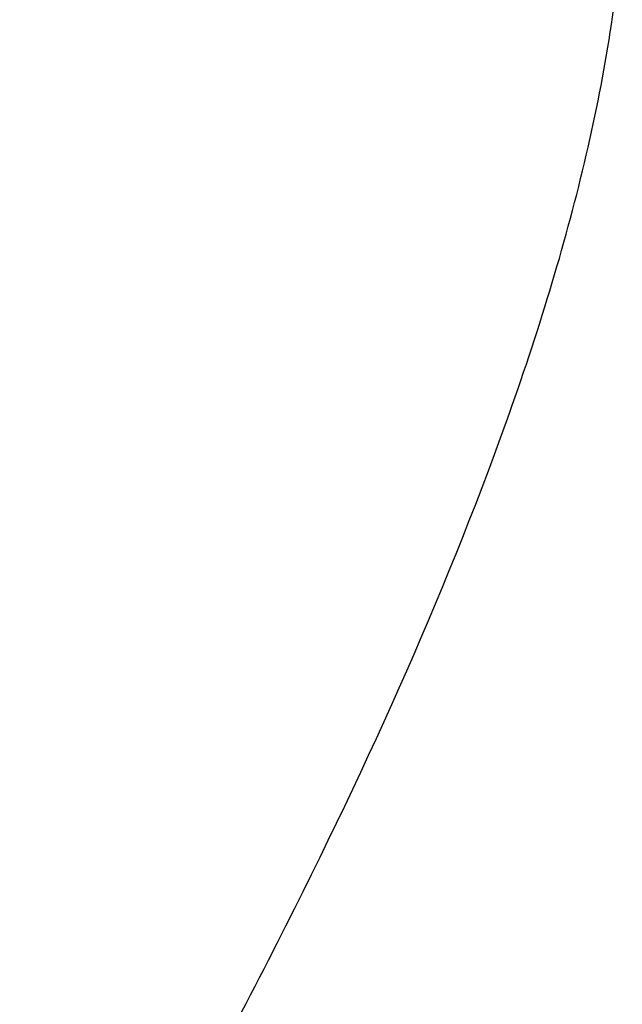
# Model space of a CAD drawing. Header units: millimetres. Extents: x 16 to 337, y -29 to 65.
# Tile 23 of 53: x 246 to 249, y 6 to 11. Entities that reach past the tile are written whole.
import ezdxf

# ---------------------------------------------------------------- set-up
doc = ezdxf.new("R2010")
doc.units = ezdxf.units.MM
doc.header["$LTSCALE"] = 0.15
doc.layers.add('OUT', color=3, linetype='CONTINUOUS')

msp = doc.modelspace()

# ---------------------------------------------------------------- linework, layer by layer
at = {"layer": 'OUT', "color": 0}
msp.add_open_spline([(237.6545, 11.2708), (237.6663, 11.0784), (237.6887, 10.8814), (237.7527, 10.4778), (237.7946, 10.2706), (237.9437, 9.6449), (238.0747, 9.2193), (238.3856, 8.3507), (238.5657, 7.9077), (238.9674, 7.0044), (239.1886, 6.5457), (239.6584, 5.6316), (239.9081, 5.1737), (240.4375, 4.2581), (240.7169, 3.8002), (241.1682, 3.1196), (241.3241, 2.8939), (241.6528, 2.448), (241.8253, 2.2276), (242.1964, 1.8086), (242.3949, 1.6073), (242.7338, 1.3592), (242.8562, 1.2845), (243.1198, 1.1765), (243.2629, 1.1447), (243.5464, 1.1475), (243.6888, 1.1821), (243.9496, 1.2931), (244.0721, 1.3694), (244.4109, 1.6216), (244.6069, 1.8223), (244.9773, 2.243), (245.1477, 2.4614), (245.4737, 2.9048), (245.6289, 3.1299), (246.0796, 3.8103), (246.3601, 4.2703), (246.8937, 5.1943), (247.1457, 5.6576), (247.8471, 7.0256), (248.2494, 7.9167), (248.7165, 9.2224), (248.8493, 9.6551), (249.0464, 10.4854), (249.1121, 10.8856), (249.1356, 11.2708)], degree=3, knots=[0, 0, 0, 0, 0.03125, 0.03125, 0.0625, 0.0625, 0.125, 0.125, 0.1875, 0.1875, 0.25, 0.25, 0.3125, 0.3125, 0.375, 0.375, 0.40625, 0.40625, 0.4375, 0.4375, 0.46875, 0.46875, 0.484375, 0.484375, 0.5, 0.5, 0.515625, 0.515625, 0.53125, 0.53125, 0.5625, 0.5625, 0.59375, 0.59375, 0.625, 0.625, 0.6875, 0.6875, 0.75, 0.75, 0.875, 0.875, 0.9375, 0.9375, 1, 1, 1, 1], dxfattribs=at)

doc.saveas('drawing.dxf')
